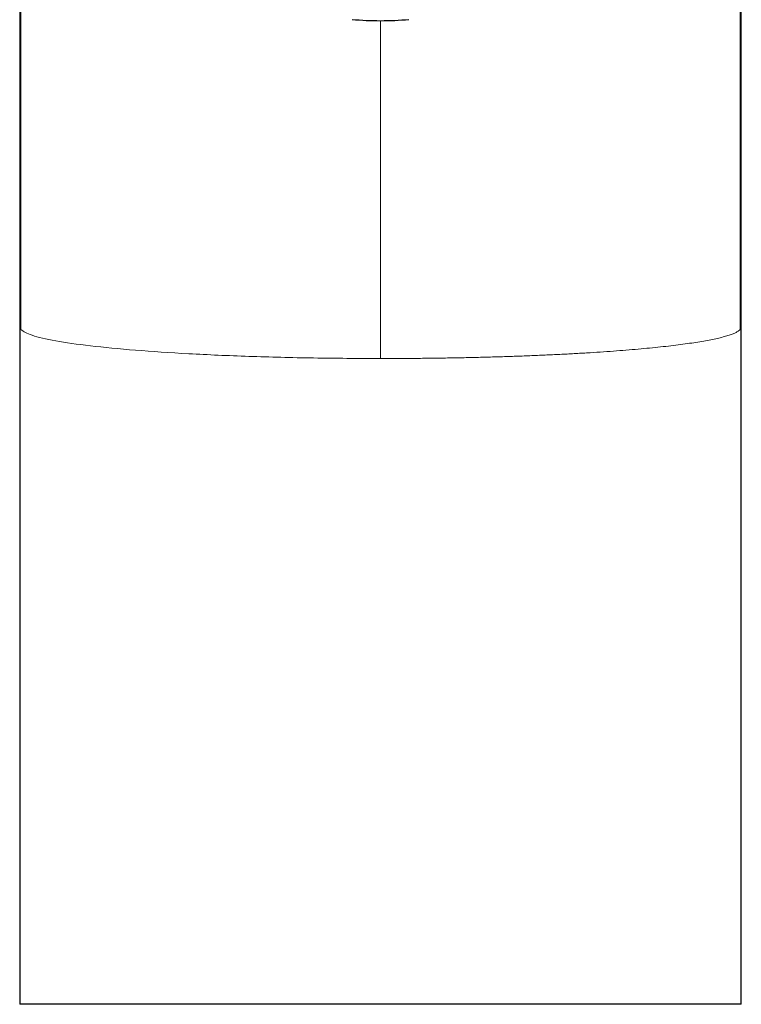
# Model space of a CAD drawing. Header units: millimetres. Extents: x 8 to 761, y 12 to 733.
# Tile 19 of 99: x 328 to 375, y 543 to 607. Entities that reach past the tile are written whole.
import ezdxf

# ---------------------------------------------------------------- set-up
doc = ezdxf.new("R2010")
doc.units = ezdxf.units.MM

msp = doc.modelspace()

# ---------------------------------------------------------------- linework, layer by layer
at = {"color": 7, "linetype": 'Continuous', "lineweight": 30}
for p, q in [((328.122, 641.135), (328.122, 542.993)), ((375.137, 542.993), (375.137, 641.135)), ((375.137, 542.993), (328.122, 542.993))]:
    msp.add_line(p, q, dxfattribs=at)
at = {"color": 252, "linetype": 'Continuous', "lineweight": 0}
for p, q in [((328.193, 586.985), (328.193, 624.977)), ((375.072, 623.091), (375.072, 586.992))]:
    msp.add_line(p, q, dxfattribs=at)
at = {"color": 7, "linetype": 'Continuous', "lineweight": 30, "flags": 128}
msp.add_lwpolyline([(349.781, 607.206), (350.011, 607.186), (350.241, 607.17), (350.471, 607.156), (350.703, 607.144), (350.934, 607.135), (351.166, 607.129), (351.397, 607.125), (351.629, 607.123), (351.861, 607.125), (352.093, 607.129), (352.325, 607.135), (352.556, 607.144), (352.787, 607.156), (353.018, 607.17), (353.248, 607.186), (353.477, 607.206)], dxfattribs=at)
at = {"color": 252, "linetype": 'Continuous', "lineweight": 0}
msp.add_open_spline([(351.631, 607.124), (351.631, 606.936), (351.632, 606.52), (351.633, 605.795), (351.632, 604.974), (351.63, 604.096), (351.629, 603.164), (351.629, 602.183), (351.629, 601.154), (351.629, 600.075), (351.629, 598.987), (351.629, 597.895), (351.629, 597.075), (351.629, 596.507), (351.629, 596.209), (351.629, 595.907), (351.629, 595.602), (351.629, 595.293), (351.629, 594.681), (351.629, 593.743), (351.629, 592.448), (351.629, 591.089), (351.63, 589.669), (351.629, 588.191), (351.629, 586.662), (351.629, 585.621), (351.629, 585.095)], degree=3, knots=[0, 0, 0, 0, 0.043896, 0.096916, 0.149404, 0.201524, 0.253468, 0.304979, 0.356219, 0.407479, 0.459091, 0.505048, 0.551701, 0.564054, 0.576467, 0.58894, 0.601477, 0.614076, 0.626739, 0.675825, 0.726355, 0.778346, 0.831779, 0.886598, 0.942712, 1, 1, 1, 1], dxfattribs=at)
for points in [[(351.629, 585.095), (350.167, 585.102), (347.242, 585.116), (343.006, 585.226), (339.07, 585.398), (335.572, 585.632), (332.627, 585.917), (330.358, 586.246), (328.769, 586.606), (328.385, 586.859), (328.193, 586.985)], [(351.629, 585.095), (351.996, 585.096), (352.729, 585.096), (353.826, 585.103), (354.918, 585.115), (356.003, 585.13), (357.078, 585.15), (358.142, 585.175), (359.191, 585.203), (360.224, 585.236), (361.238, 585.273), (362.231, 585.315), (363.2, 585.36), (364.145, 585.409), (365.062, 585.462), (365.949, 585.518), (366.806, 585.578), (367.629, 585.642), (368.417, 585.709), (369.169, 585.779), (369.882, 585.852), (370.555, 585.928), (371.187, 586.006), (371.776, 586.087), (372.321, 586.17), (372.821, 586.255), (373.274, 586.343), (373.68, 586.432), (374.038, 586.523), (374.347, 586.614), (374.606, 586.708), (374.815, 586.802), (374.976, 586.897), (375.04, 586.96), (375.072, 586.992)]]:
    msp.add_open_spline(points, degree=3, dxfattribs=at)

doc.saveas('drawing.dxf')
